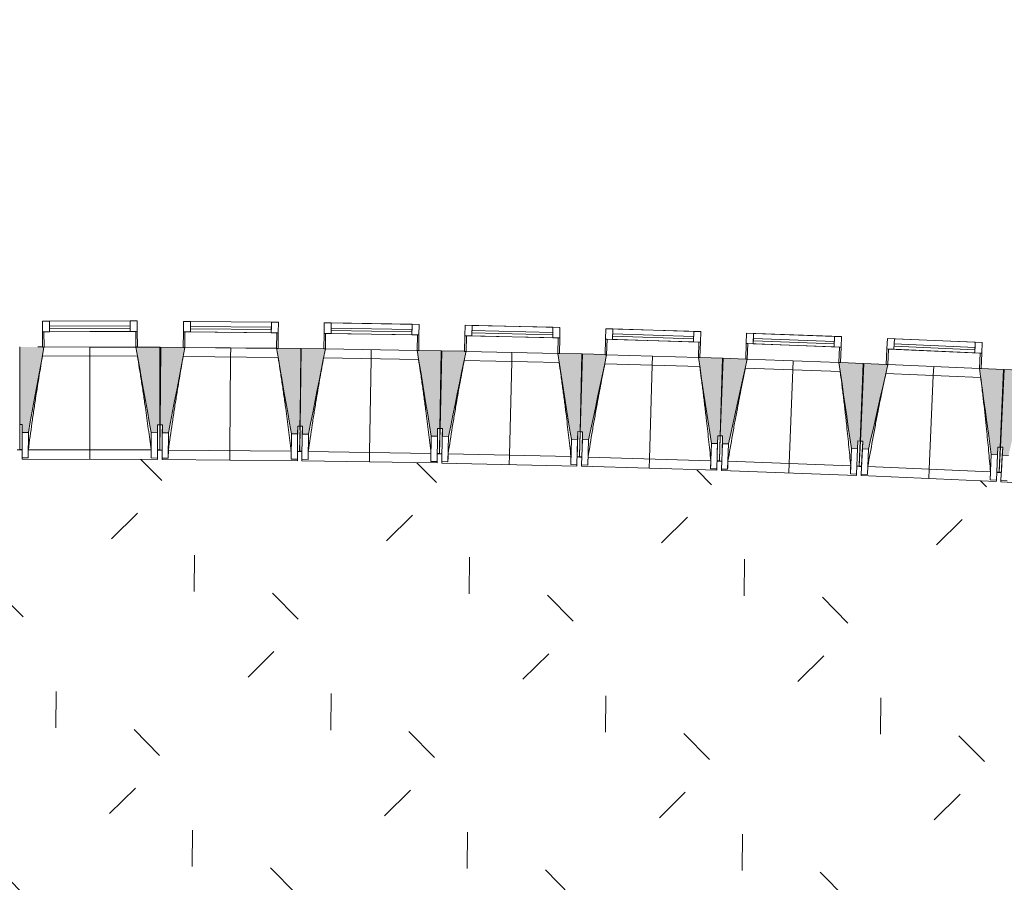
# Model space of a CAD drawing. Header units: centimetres. Extents: x -2721 to 2869, y -4046 to 286.
# Tile 3 of 29: x -2139 to -1506, y -2397 to -1842. Entities that reach past the tile are written whole.
import ezdxf

# ---------------------------------------------------------------- set-up
doc = ezdxf.new("R2010")
doc.units = ezdxf.units.CM
for name, color, linetype, lineweight in [('0-1', 7, 'Continuous', 5), ('MENUISERIES', 7, 'Continuous', 9), ('MENUISERIES-1', 7, 'Continuous', 13), ('MUR-1', 7, 'Continuous', 18), ('OSSATURE', 7, 'Continuous', 9), ('OSSATURE_C', 7, 'Continuous', 9), ('SOL-1', 7, 'Continuous', 18), ('Z', 7, 'Continuous', 9)]:
    doc.layers.add(name, color=color, linetype=linetype, lineweight=lineweight)
doc.layers.add('A-ANNO-NPLT', color=7, linetype='Continuous', lineweight=13, plot=False)
for name, color, linetype, lineweight, true_color in [('A-GLAZ-GLAS', 7, 'Continuous', 13, 0x5c63b1), ('AB1_MAC', 7, 'Continuous', 9, 0x666666), ('AB3_VEGETATION_pelouse_surface', 7, 'Continuous', 9, 0x007f3f), ('MENUISERIES-2', 7, 'Continuous', 13, 0x5c63b1), ('OSSATURE-1', 7, 'Continuous', 5, 0x787878), ('OSSATURE-2', 5, 'Continuous', 18, 0x0000ff)]:
    doc.layers.add(name, color=color, linetype=linetype, lineweight=lineweight, true_color=true_color)

# ---------------------------------------------------------------- blocks, each defined once
blk = doc.blocks.new('XXX_VIDE FENETRE - 590-V9-2021_015_1111_DCE_1_50_Etat actuel')
at = {"layer": 'A-ANNO-NPLT'}
for p, q in [((-30.51, 0), (-30.51, -10)), ((-29.51, 0), (-30.51, 0)), ((-29.51, -10), (-29.51, 0)), ((30.51, 0), (29.51, 0)), ((29.51, 0), (29.51, -10)), ((30.51, -10), (30.51, 0)), ((-30.51, -10), (-29.51, -10)), ((-26.01, -10), (-30.51, -10)), ((-30.51, -10), (-30.51, -16.75)), ((-26.01, -16.75), (-26.01, -10)), ((26.01, -10), (26.01, -16.75)), ((30.51, -10), (26.01, -10)), ((29.51, -10), (30.51, -10)), ((30.51, -16.75), (30.51, -10)), ((-30.51, -16.75), (-26.01, -16.75)), ((26.01, -16.75), (30.51, -16.75))]:
    blk.add_line(p, q, dxfattribs=at)
at = {"layer": 'A-GLAZ-GLAS'}
for p, q in [((26.01, -12), (-26.01, -12)), ((-26.01, -12), (-26.01, -13.5)), ((26.01, -13.5), (26.01, -12)), ((-26.01, -13.5), (26.01, -13.5))]:
    blk.add_line(p, q, dxfattribs=at)
at = {"layer": 'MENUISERIES-1'}
for p, q in [((-30.51, 0), (29.55, 0)), ((-30.51, -10), (-30.51, 0)), ((-29.51, 0), (-29.51, -10)), ((29.51, 0), (-29.51, 0)), ((29.51, -0.21), (29.51, 0)), ((29.51, -10), (29.51, -0.27)), ((30.51, -0.28), (30.51, -10)), ((30.51, -10), (-30.51, -10)), ((-30.51, -16.75), (-30.51, -10)), ((-30.51, -10), (30.51, -10)), ((-29.51, -10), (29.51, -10)), ((-26.01, -10), (-26.01, -16.75)), ((26.01, -10), (-26.01, -10)), ((26.01, -16.75), (26.01, -10)), ((30.51, -10), (30.51, -16.75)), ((30.51, -16.75), (-30.51, -16.75)), ((-26.01, -16.75), (26.01, -16.75))]:
    blk.add_line(p, q, dxfattribs=at)
at = {"layer": 'MENUISERIES-2'}
for p, q in [((-26.01, -13.5), (-26.01, -12)), ((-26.01, -12), (26.01, -12)), ((26.01, -12), (26.01, -13.5)), ((26.01, -13.5), (-26.01, -13.5))]:
    blk.add_line(p, q, dxfattribs=at)
blk = doc.blocks.new('XXX_VIDE FENETRE - 590-389517-2021_015_1111_DCE_1_50_Etat actuel')
at = {"layer": 'A-ANNO-NPLT'}
for p, q in [((-30.51, 0), (-30.51, -10)), ((-29.51, 0), (-30.51, 0)), ((-29.51, -10), (-29.51, 0)), ((30.51, 0), (29.51, 0)), ((29.51, 0), (29.51, -10)), ((30.51, -10), (30.51, 0)), ((-30.51, -10), (-29.51, -10)), ((-26.01, -10), (-30.51, -10)), ((-30.51, -10), (-30.51, -16.75)), ((-26.01, -16.75), (-26.01, -10)), ((26.01, -10), (26.01, -16.75)), ((30.51, -10), (26.01, -10)), ((29.51, -10), (30.51, -10)), ((30.51, -16.75), (30.51, -10)), ((-30.51, -16.75), (-26.01, -16.75)), ((26.01, -16.75), (30.51, -16.75))]:
    blk.add_line(p, q, dxfattribs=at)
at = {"layer": 'A-GLAZ-GLAS'}
for p, q in [((26.01, -12), (-26.01, -12)), ((-26.01, -12), (-26.01, -13.5)), ((26.01, -13.5), (26.01, -12)), ((-26.01, -13.5), (26.01, -13.5))]:
    blk.add_line(p, q, dxfattribs=at)
at = {"layer": 'MENUISERIES-1'}
for p, q in [((-29.51, 0), (29.51, 0)), ((29.51, 0), (-29.51, 0)), ((-30.51, -10), (-30.51, -0.07)), ((-29.51, -0.07), (-29.51, -10)), ((29.51, -10), (29.51, -0.07)), ((30.51, -0.07), (30.51, -10)), ((30.51, -10), (-30.51, -10)), ((-30.51, -16.75), (-30.51, -10)), ((-30.51, -10), (30.51, -10)), ((-29.51, -10), (29.51, -10)), ((-26.01, -10), (-26.01, -16.75)), ((26.01, -10), (-26.01, -10)), ((26.01, -16.75), (26.01, -10)), ((30.51, -10), (30.51, -16.75)), ((30.51, -16.75), (-30.51, -16.75)), ((-26.01, -16.75), (26.01, -16.75))]:
    blk.add_line(p, q, dxfattribs=at)
at = {"layer": 'MENUISERIES-2'}
for p, q in [((-26.01, -13.5), (-26.01, -12)), ((-26.01, -12), (26.01, -12)), ((26.01, -12), (26.01, -13.5)), ((26.01, -13.5), (-26.01, -13.5))]:
    blk.add_line(p, q, dxfattribs=at)
blk = doc.blocks.new('XXX_VIDE FENETRE - 590-V10-2021_015_1111_DCE_1_50_Etat actuel')
at = {"layer": 'A-ANNO-NPLT'}
for p, q in [((-30.51, 0), (-30.51, -10)), ((-29.51, 0), (-30.51, 0)), ((-29.51, -10), (-29.51, 0)), ((30.51, 0), (29.51, 0)), ((29.51, 0), (29.51, -10)), ((30.51, -10), (30.51, 0)), ((-30.51, -10), (-29.51, -10)), ((-26.01, -10), (-30.51, -10)), ((-30.51, -10), (-30.51, -16.75)), ((-26.01, -16.75), (-26.01, -10)), ((26.01, -10), (26.01, -16.75)), ((30.51, -10), (26.01, -10)), ((29.51, -10), (30.51, -10)), ((30.51, -16.75), (30.51, -10)), ((-30.51, -16.75), (-26.01, -16.75)), ((26.01, -16.75), (30.51, -16.75))]:
    blk.add_line(p, q, dxfattribs=at)
at = {"layer": 'A-GLAZ-GLAS'}
for p, q in [((26.01, -12), (-26.01, -12)), ((-26.01, -12), (-26.01, -13.5)), ((26.01, -13.5), (26.01, -12)), ((-26.01, -13.5), (26.01, -13.5))]:
    blk.add_line(p, q, dxfattribs=at)
at = {"layer": 'MENUISERIES-1'}
for p, q in [((-29.51, 0), (29.51, 0)), ((29.51, 0), (-29.51, 0)), ((-30.51, -10), (-30.51, -0.07)), ((-29.51, -0.07), (-29.51, -10)), ((29.51, -10), (29.51, -0.07)), ((30.51, -0.07), (30.51, -10)), ((30.51, -10), (-30.51, -10)), ((-30.51, -16.75), (-30.51, -10)), ((-30.51, -10), (30.51, -10)), ((-29.51, -10), (29.51, -10)), ((-26.01, -10), (-26.01, -16.75)), ((26.01, -10), (-26.01, -10)), ((26.01, -16.75), (26.01, -10)), ((30.51, -10), (30.51, -16.75)), ((30.51, -16.75), (-30.51, -16.75)), ((-26.01, -16.75), (26.01, -16.75))]:
    blk.add_line(p, q, dxfattribs=at)
at = {"layer": 'MENUISERIES-2'}
for p, q in [((-26.01, -13.38), (-26.01, -12)), ((-26.01, -12), (26.01, -12)), ((26.01, -12), (26.01, -13.5)), ((26.01, -13.5), (-26.01, -13.5))]:
    blk.add_line(p, q, dxfattribs=at)
blk = doc.blocks.new('B02_ARC_rvt-1-2021_015_1111_DCE_1_50_Etat actuel')
at = {"layer": 'MENUISERIES'}
for name, p, rotation in [('XXX_VIDE FENETRE - 590-V9-2021_015_1111_DCE_1_50_Etat actuel', (-2093.65, -2052.59), 180.2680427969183), ('XXX_VIDE FENETRE - 590-389517-2021_015_1111_DCE_1_50_Etat actuel', (-2003.13, -2053.11), 179.4735047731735), ('XXX_VIDE FENETRE - 590-389517-2021_015_1111_DCE_1_50_Etat actuel', (-1912.78, -2054.25), 179.0762357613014), ('XXX_VIDE FENETRE - 590-389517-2021_015_1111_DCE_1_50_Etat actuel', (-1822.34, -2056.02), 178.6789667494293), ('XXX_VIDE FENETRE - 590-389517-2021_015_1111_DCE_1_50_Etat actuel', (-1731.92, -2058.42), 178.2816977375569), ('XXX_VIDE FENETRE - 590-V10-2021_015_1111_DCE_1_50_Etat actuel', (-1641.52, -2061.45), 177.8844287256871), ('XXX_VIDE FENETRE - 590-389517-2021_015_1111_DCE_1_50_Etat actuel', (-1551.14, -2065.1), 177.4871597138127)]:
    blk.add_blockref(name, p, dxfattribs=dict(at, rotation=rotation))
blk = doc.blocks.new('20_MUR PREFA_01 - MODULE_01 B-3165811-2021_015_1111_DCE_1_50_Etat actuel')
at = {"layer": 'Z'}
for p, q in [((0, 72.21), (0, 66.14)), ((0, 66.14), (0, 5.85)), ((0, 0.07), (0, 5.85))]:
    blk.add_line(p, q, dxfattribs=at)
blk = doc.blocks.new('B02_DC_STR_rvt-1-2021_015_1111_DCE_1_50_Etat actuel')
at = {"layer": 'OSSATURE-1'}
for points in [[(-2133.27, -2107.44), (-2123.2, -2052.73), (-2124.16, -2052.73), (-2124.21, -2052.45), (-2138.65, -2052.5), (-2138.76, -2102.43), (-2137.26, -2102.43), (-2137.26, -2107.43)], [(-2050.27, -2107.63), (-2050.26, -2102.63), (-2048.76, -2102.63), (-2048.65, -2052.62), (-2064.15, -2052.59), (-2054.27, -2107.62)], [(-2043.14, -2107.68), (-2032.64, -2052.83), (-2048.13, -2052.66), (-2048.59, -2102.63), (-2047.09, -2102.65), (-2047.09, -2107.65), (-2043.56, -2107.68)], [(-1960.14, -2108.45), (-1960.09, -2103.45), (-1958.59, -2103.46), (-1958.13, -2053.45), (-1973.62, -2053.39), (-1964.14, -2108.41)], [(-1953.16, -2108.55), (-1942.29, -2053.77), (-1957.77, -2053.59), (-1958.58, -2103.46), (-1957.08, -2103.48), (-1957.08, -2108.48), (-1956.23, -2108.5)], [(-1870.17, -2109.89), (-1870.09, -2104.89), (-1868.59, -2104.91), (-1867.78, -2054.91), (-1883.27, -2054.74), (-1874.17, -2109.82)], [(-1863.1, -2110.04), (-1851.85, -2055.34), (-1867.33, -2054.92), (-1868.48, -2104.91), (-1866.98, -2104.95), (-1866.98, -2109.95)], [(-1780.12, -2111.95), (-1780.01, -2106.95), (-1778.51, -2106.99), (-1777.35, -2056.99), (-1792.83, -2056.73), (-1784.12, -2111.86), (-1781.56, -2111.92)], [(-1773.05, -2112.16), (-1761.42, -2057.54), (-1776.9, -2057.01), (-1778.4, -2106.99), (-1776.9, -2107.04), (-1777.05, -2112.04), (-1776.9, -2112.04)], [(-1690.09, -2114.65), (-1689.94, -2109.65), (-1688.44, -2109.69), (-1686.94, -2059.7), (-1702.42, -2059.34), (-1694.09, -2114.53)], [(-1683.02, -2114.9), (-1671.01, -2060.36), (-1686.49, -2059.72), (-1688.33, -2109.7), (-1686.83, -2109.75), (-1687.02, -2114.75), (-1686.83, -2114.76)], [(-1600.08, -2117.96), (-1599.89, -2112.96), (-1598.39, -2113.02), (-1596.55, -2063.04), (-1612.02, -2062.58), (-1604.08, -2117.81)], [(-1593.01, -2118.26), (-1580.63, -2063.81), (-1596.1, -2063.06), (-1598.29, -2113.03), (-1596.79, -2113.09), (-1597.01, -2118.09), (-1596.79, -2118.1)], [(-1510.09, -2121.9), (-1509.87, -2116.91), (-1508.38, -2116.97), (-1506.18, -2067.01), (-1521.65, -2066.44), (-1514.09, -2121.73)], [(-1503.03, -2122.25), (-1490.27, -2067.89), (-1505.73, -2067.03), (-1508.27, -2116.98), (-1506.77, -2117.05), (-1507.02, -2122.05), (-1506.77, -2122.06)]]:
    blk.add_hatch(color=256, dxfattribs=at).paths.add_polyline_path(points)
at = {"layer": 'MUR-1'}
for p, q in [((-2139.04, -2080.03), (-2138.71, -2080.03)), ((-2048.71, -2080.64), (-2048.39, -2080.64)), ((-1958.39, -2081.8), (-1958.23, -2081.8)), ((-1868.24, -2083.51), (-1867.99, -2083.52)), ((-1778.02, -2085.78), (-1777.76, -2085.79)), ((-1687.81, -2088.61), (-1687.55, -2088.62)), ((-1597.62, -2091.99), (-1597.37, -2092)), ((-1507.45, -2095.93), (-1507.2, -2095.94))]:
    blk.add_line(p, q, dxfattribs=at)
at = {"layer": 'OSSATURE'}
for p, q in [((-2093.65, -2052.59), (-2064.14, -2052.66)), ((-2032.64, -2052.83), (-1973.62, -2053.38)), ((-1942.28, -2053.77), (-1883.27, -2054.72)), ((-1851.85, -2055.34), (-1792.84, -2056.7)), ((-1761.42, -2057.54), (-1702.42, -2059.31)), ((-2063.14, -2058.44), (-2124.19, -2058.3)), ((-1972.66, -2059.17), (-2033.71, -2058.6)), ((-1882.35, -2060.52), (-1943.39, -2059.54)), ((-1791.96, -2062.5), (-1852.99, -2061.1)), ((-1701.58, -2065.12), (-1762.61, -2063.28)), ((-1671.01, -2060.36), (-1612.03, -2062.54)), ((-1580.63, -2063.81), (-1521.66, -2066.4)), ((-1611.23, -2068.35), (-1672.24, -2066.1)), ((-1520.9, -2072.22), (-1581.89, -2069.54)), ((-2138.8, -2118.51), (-2138.76, -2102.43)), ((-2137.31, -2123.72), (-2137.27, -2107.43)), ((-2137.29, -2112.92), (-2137.26, -2102.43)), ((-2133.31, -2123.73), (-2133.27, -2107.44)), ((-2054.27, -2107.62), (-2054.31, -2123.91)), ((-2050.27, -2107.63), (-2050.31, -2123.92)), ((-2050.26, -2102.63), (-2050.29, -2113.11)), ((-2048.76, -2102.63), (-2048.8, -2118.71)), ((-2048.74, -2118.71), (-2048.59, -2102.63)), ((-2047.29, -2123.93), (-2047.14, -2107.65)), ((-2047.19, -2113.13), (-2047.09, -2102.65)), ((-2043.29, -2123.97), (-2043.14, -2107.68)), ((-1960.09, -2103.45), (-1960.19, -2113.93)), ((-1958.84, -2119.54), (-1958.58, -2103.46)), ((-1958.59, -2103.46), (-1958.74, -2119.54)), ((-1957.25, -2113.97), (-1957.08, -2103.48)), ((-1870.09, -2104.89), (-1870.26, -2115.37)), ((-1868.85, -2120.99), (-1868.48, -2104.91)), ((-1868.59, -2104.91), (-1868.83, -2120.21)), ((-1867.22, -2115.43), (-1866.98, -2104.95)), ((-1780.01, -2106.95), (-1780.25, -2117.44)), ((-1778.88, -2123.06), (-1778.4, -2106.99)), ((-1778.51, -2106.99), (-1778.86, -2122.31)), ((-1777.21, -2117.52), (-1776.9, -2107.04)), ((-2137.3, -2118.51), (-2137.29, -2112.92)), ((-2050.29, -2113.11), (-2050.3, -2118.71)), ((-2047.24, -2118.72), (-2047.19, -2113.13)), ((-1964.14, -2108.41), (-1964.29, -2124.7)), ((-1960.14, -2108.45), (-1960.29, -2124.73)), ((-1960.19, -2113.93), (-1960.24, -2119.52)), ((-1957.42, -2124.77), (-1957.16, -2108.48)), ((-1957.34, -2119.56), (-1957.25, -2113.97)), ((-1953.42, -2124.83), (-1953.16, -2108.55)), ((-1874.17, -2109.82), (-1874.43, -2126.11)), ((-1870.17, -2109.89), (-1870.43, -2126.17)), ((-1867.47, -2126.23), (-1867.1, -2109.95)), ((-1863.47, -2126.32), (-1863.1, -2110.04)), ((-1784.12, -2111.86), (-1784.49, -2128.15)), ((-1780.12, -2111.95), (-1780.5, -2128.24)), ((-1777.54, -2128.32), (-1777.05, -2112.04)), ((-1773.54, -2128.44), (-1773.05, -2112.16)), ((-1694.09, -2114.53), (-1694.58, -2130.81)), ((-1689.94, -2109.65), (-1690.25, -2120.13)), ((-1688.93, -2125.76), (-1688.33, -2109.7)), ((-1688.44, -2109.69), (-1688.9, -2125.02)), ((-1687.22, -2120.23), (-1686.83, -2109.75)), ((-1599.89, -2112.96), (-1600.28, -2123.44)), ((-1598.99, -2129.09), (-1598.29, -2113.03)), ((-1598.39, -2113.02), (-1598.96, -2128.37)), ((-1597.25, -2123.57), (-1596.79, -2113.09)), ((-2138.8, -2118.72), (-2138.8, -2118.64)), ((-2138.8, -2118.72), (-2137.3, -2118.72)), ((-2133.27, -2118.57), (-2054.32, -2118.75)), ((-2050.3, -2118.92), (-2048.8, -2118.92)), ((-2048.8, -2118.85), (-2048.8, -2118.92)), ((-2048.74, -2118.92), (-2047.24, -2118.93)), ((-2043.21, -2118.81), (-1964.27, -2119.54)), ((-1960.24, -2119.73), (-1958.74, -2119.75)), ((-1958.84, -2119.75), (-1958.84, -2119.67)), ((-1958.84, -2119.75), (-1957.34, -2119.77)), ((-1953.31, -2119.68), (-1874.37, -2120.95)), ((-1870.26, -2115.37), (-1870.35, -2120.96)), ((-1867.35, -2121.02), (-1867.22, -2115.43)), ((-1780.25, -2117.44), (-1780.38, -2123.03)), ((-1777.38, -2123.11), (-1777.21, -2117.52)), ((-1690.09, -2114.65), (-1690.58, -2130.93)), ((-1690.25, -2120.13), (-1690.42, -2125.72)), ((-1687.62, -2131.03), (-1687.02, -2114.75)), ((-1687.43, -2125.82), (-1687.22, -2120.23)), ((-1683.62, -2131.17), (-1683.02, -2114.9)), ((-1604.08, -2117.81), (-1604.68, -2134.09)), ((-1600.08, -2117.96), (-1600.68, -2134.24)), ((-1597.72, -2134.36), (-1597.01, -2118.09)), ((-1593.73, -2134.54), (-1593.01, -2118.26)), ((-1509.87, -2116.91), (-1510.33, -2127.38)), ((-1509.08, -2133.04), (-1508.27, -2116.98)), ((-1508.38, -2116.97), (-1509.05, -2132.33)), ((-1507.3, -2127.53), (-1506.77, -2117.05)), ((-2137.31, -2124.63), (-2137.31, -2123.7)), ((-2133.31, -2123.73), (-2137.31, -2123.72)), ((-2137.31, -2124.63), (-2050.31, -2124.82)), ((-2133.31, -2123.71), (-2133.31, -2123.73)), ((-2054.31, -2123.91), (-2054.31, -2123.88)), ((-2050.31, -2123.92), (-2054.31, -2123.91)), ((-2050.31, -2123.89), (-2050.31, -2124.82)), ((-2047.29, -2124.84), (-2047.29, -2123.91)), ((-2043.29, -2123.97), (-2047.29, -2123.93)), ((-2047.29, -2124.84), (-1960.3, -2125.64)), ((-2043.28, -2123.95), (-2043.29, -2123.97)), ((-1964.29, -2124.7), (-1964.29, -2124.67)), ((-1960.29, -2124.73), (-1964.29, -2124.7)), ((-1960.29, -2124.71), (-1960.3, -2125.64)), ((-1957.43, -2125.67), (-1957.42, -2124.74)), ((-1957.43, -2125.67), (-1870.45, -2127.08)), ((-1953.42, -2124.83), (-1957.42, -2124.77)), ((-1953.42, -2124.81), (-1953.42, -2124.83)), ((-1874.43, -2126.11), (-1874.43, -2126.08)), ((-1870.43, -2126.17), (-1874.43, -2126.11)), ((-1870.43, -2126.15), (-1870.45, -2127.08)), ((-1870.35, -2121.17), (-1868.86, -2121.2)), ((-1868.86, -2121.2), (-1867.36, -2121.23)), ((-1867.49, -2127.14), (-1867.47, -2126.21)), ((-1867.49, -2127.14), (-1780.52, -2129.14)), ((-1863.47, -2126.32), (-1867.47, -2126.23)), ((-1863.47, -2126.3), (-1863.47, -2126.32)), ((-1863.33, -2121.17), (-1784.4, -2122.99)), ((-1780.38, -2123.24), (-1778.89, -2123.27)), ((-1778.89, -2123.28), (-1778.89, -2123.19)), ((-1778.89, -2123.28), (-1777.39, -2123.32)), ((-1773.36, -2123.28), (-1694.44, -2125.65)), ((-1690.43, -2125.93), (-1688.93, -2125.97)), ((-1688.93, -2125.98), (-1687.44, -2126.03)), ((-1683.41, -2126.02), (-1604.51, -2128.94)), ((-1600.28, -2123.44), (-1600.49, -2129.03)), ((-1597.49, -2129.15), (-1597.25, -2123.57)), ((-1514.09, -2121.73), (-1514.8, -2138)), ((-1510.09, -2121.9), (-1510.81, -2138.17)), ((-1507.85, -2138.32), (-1507.02, -2122.05)), ((-1784.49, -2128.15), (-1784.5, -2128.12)), ((-1780.5, -2128.24), (-1784.49, -2128.15)), ((-1780.5, -2128.21), (-1780.52, -2129.14)), ((-1777.57, -2129.22), (-1777.54, -2128.29)), ((-1777.57, -2129.22), (-1690.6, -2131.83)), ((-1773.54, -2128.44), (-1777.54, -2128.32)), ((-1773.54, -2128.41), (-1773.54, -2128.44)), ((-1694.58, -2130.81), (-1694.58, -2130.78)), ((-1690.58, -2130.93), (-1694.58, -2130.81)), ((-1690.58, -2130.9), (-1690.6, -2131.83)), ((-1687.65, -2131.93), (-1687.62, -2131)), ((-1687.65, -2131.93), (-1600.71, -2135.14)), ((-1683.62, -2131.17), (-1687.62, -2131.03)), ((-1683.62, -2131.15), (-1683.62, -2131.17)), ((-1600.5, -2129.24), (-1599, -2129.3)), ((-1599, -2129.3), (-1599, -2129.21)), ((-1599, -2129.3), (-1597.5, -2129.36)), ((-1593.48, -2129.38), (-1514.6, -2132.85)), ((-1510.59, -2133.18), (-1509.1, -2133.24)), ((-1510.33, -2127.38), (-1510.58, -2132.97)), ((-1509.1, -2133.25), (-1507.6, -2133.32)), ((-1507.59, -2133.11), (-1507.3, -2127.53)), ((-1604.68, -2134.09), (-1604.68, -2134.07)), ((-1600.68, -2134.24), (-1604.68, -2134.09)), ((-1600.68, -2134.21), (-1600.71, -2135.14)), ((-1597.76, -2135.26), (-1597.72, -2134.33)), ((-1597.76, -2135.26), (-1510.85, -2139.08)), ((-1593.73, -2134.54), (-1597.72, -2134.36)), ((-1593.72, -2134.51), (-1593.73, -2134.54)), ((-1514.8, -2138), (-1514.81, -2137.97)), ((-1510.81, -2138.17), (-1514.8, -2138)), ((-1510.81, -2138.15), (-1510.85, -2139.08)), ((-1507.9, -2139.22), (-1507.85, -2138.29)), ((-1507.9, -2139.22), (-1421.01, -2143.64)), ((-1503.86, -2138.52), (-1507.85, -2138.32))]:
    blk.add_line(p, q, dxfattribs=at)
at = {"layer": 'OSSATURE', "flags": 128}
for points in [[(-2133.27, -2118.57), (-2133.28, -2119.6), (-2133.29, -2120.63), (-2133.29, -2121.65), (-2133.3, -2122.68), (-2133.31, -2123.71)], [(-2054.31, -2123.88), (-2054.32, -2122.86), (-2054.32, -2121.83), (-2054.32, -2120.8), (-2054.32, -2119.78), (-2054.32, -2118.75)], [(-2043.21, -2118.81), (-2043.23, -2119.84), (-2043.24, -2120.87), (-2043.26, -2121.89), (-2043.27, -2122.92), (-2043.28, -2123.95)], [(-1964.29, -2124.67), (-1964.29, -2123.65), (-1964.28, -2122.62), (-1964.28, -2121.59), (-1964.27, -2120.57), (-1964.27, -2119.54)], [(-1953.31, -2119.68), (-1953.33, -2120.7), (-1953.35, -2121.73), (-1953.37, -2122.76), (-1953.4, -2123.78), (-1953.42, -2124.81)], [(-1874.43, -2126.08), (-1874.42, -2125.06), (-1874.41, -2124.03), (-1874.4, -2123), (-1874.38, -2121.98), (-1874.37, -2120.95)], [(-1863.33, -2121.17), (-1863.36, -2122.19), (-1863.39, -2123.22), (-1863.41, -2124.25), (-1863.44, -2125.27), (-1863.47, -2126.3)], [(-1784.5, -2128.12), (-1784.48, -2127.09), (-1784.46, -2126.07), (-1784.44, -2125.04), (-1784.42, -2124.02), (-1784.4, -2122.99)], [(-1773.36, -2123.28), (-1773.4, -2124.31), (-1773.43, -2125.33), (-1773.47, -2126.36), (-1773.5, -2127.39), (-1773.54, -2128.41)], [(-1694.58, -2130.78), (-1694.55, -2129.76), (-1694.52, -2128.73), (-1694.5, -2127.7), (-1694.47, -2126.68), (-1694.44, -2125.65)], [(-1683.41, -2126.02), (-1683.45, -2127.05), (-1683.49, -2128.07), (-1683.54, -2129.1), (-1683.58, -2130.12), (-1683.62, -2131.15)], [(-1604.68, -2134.07), (-1604.65, -2133.04), (-1604.61, -2132.01), (-1604.58, -2130.99), (-1604.54, -2129.96), (-1604.51, -2128.94)], [(-1593.48, -2129.38), (-1593.53, -2130.41), (-1593.58, -2131.43), (-1593.62, -2132.46), (-1593.67, -2133.48), (-1593.72, -2134.51)], [(-1514.81, -2137.97), (-1514.76, -2136.95), (-1514.72, -2135.92), (-1514.68, -2134.9), (-1514.64, -2133.87), (-1514.6, -2132.85)]]:
    blk.add_lwpolyline(points, dxfattribs=at)
at = {"layer": 'OSSATURE'}
for points, knots in [([(-2124.18, -2058.3), (-2124.9, -2062.46), (-2125.98, -2068.9), (-2127.37, -2077.62), (-2128.52, -2085), (-2129.72, -2092.97), (-2131.36, -2104.34), (-2132.52, -2112.88), (-2133.27, -2118.57)], [0.0183454, 0.0183454, 0.0183454, 0.0183454, 0.2222222, 0.3333333, 0.4444444, 0.5833333, 0.7222222, 1, 1, 1, 1]), ([(-2054.32, -2118.75), (-2054.9, -2114.19), (-2055.8, -2107.36), (-2057.04, -2098.25), (-2058.09, -2090.85), (-2059.26, -2082.89), (-2060.56, -2074.36), (-2061.86, -2066.2), (-2062.73, -2060.9), (-2063.15, -2058.44)], [0, 0, 0, 0, 0.2222222, 0.3333333, 0.4444444, 0.5833333, 0.7222222, 0.8611111, 0.9816328, 0.9816328, 0.9816328, 0.9816328]), ([(-2033.7, -2058.6), (-2034.45, -2062.76), (-2035.57, -2069.19), (-2037.03, -2077.9), (-2038.23, -2085.28), (-2039.48, -2093.23), (-2041.2, -2104.6), (-2042.42, -2113.12), (-2043.21, -2118.81)], [0.0183454, 0.0183454, 0.0183454, 0.0183454, 0.2222222, 0.3333333, 0.4444444, 0.5833333, 0.7222222, 1, 1, 1, 1]), ([(-1964.27, -2119.54), (-1964.81, -2114.98), (-1965.66, -2108.14), (-1966.85, -2099.02), (-1967.84, -2091.61), (-1968.95, -2083.64), (-1970.2, -2075.1), (-1971.44, -2066.94), (-1972.28, -2061.63), (-1972.67, -2059.17)], [0, 0, 0, 0, 0.2222222, 0.3333333, 0.4444444, 0.5833333, 0.7222222, 0.8611111, 0.9816328, 0.9816328, 0.9816328, 0.9816328]), ([(-1943.38, -2059.53), (-1944.16, -2063.69), (-1945.33, -2070.11), (-1946.85, -2078.81), (-1948.1, -2086.18), (-1949.4, -2094.12), (-1951.2, -2105.48), (-1952.48, -2113.99), (-1953.31, -2119.68)], [0.0183454, 0.0183454, 0.0183454, 0.0183454, 0.2222222, 0.3333333, 0.4444444, 0.5833333, 0.7222222, 1, 1, 1, 1]), ([(-1874.37, -2120.95), (-1874.89, -2116.38), (-1875.69, -2109.54), (-1876.81, -2100.42), (-1877.75, -2093), (-1878.81, -2085.02), (-1879.99, -2076.48), (-1881.18, -2068.3), (-1881.98, -2062.99), (-1882.36, -2060.52)], [0, 0, 0, 0, 0.2222222, 0.3333333, 0.4444444, 0.5833333, 0.7222222, 0.8611111, 0.9816328, 0.9816328, 0.9816328, 0.9816328]), ([(-1852.98, -2061.1), (-1853.79, -2065.24), (-1855, -2071.66), (-1856.58, -2080.35), (-1857.88, -2087.71), (-1859.24, -2095.64), (-1861.12, -2106.98), (-1862.46, -2115.49), (-1863.33, -2121.17)], [0.0183454, 0.0183454, 0.0183454, 0.0183454, 0.2222222, 0.3333333, 0.4444444, 0.5833333, 0.7222222, 1, 1, 1, 1]), ([(-1784.4, -2122.99), (-1784.88, -2118.42), (-1785.64, -2111.57), (-1786.7, -2102.44), (-1787.59, -2095.01), (-1788.59, -2087.03), (-1789.71, -2078.48), (-1790.84, -2070.3), (-1791.61, -2064.97), (-1791.97, -2062.5)], [0, 0, 0, 0, 0.2222222, 0.3333333, 0.4444444, 0.5833333, 0.7222222, 0.8611111, 0.9816328, 0.9816328, 0.9816328, 0.9816328]), ([(-1762.59, -2063.28), (-1763.43, -2067.43), (-1764.69, -2073.83), (-1766.33, -2082.51), (-1767.68, -2089.86), (-1769.1, -2097.78), (-1771.05, -2109.11), (-1772.45, -2117.61), (-1773.36, -2123.28)], [0.0183454, 0.0183454, 0.0183454, 0.0183454, 0.2222222, 0.3333333, 0.4444444, 0.5833333, 0.7222222, 1, 1, 1, 1]), ([(-1694.44, -2125.65), (-1694.9, -2121.08), (-1695.6, -2114.22), (-1696.6, -2105.08), (-1697.44, -2097.66), (-1698.39, -2089.66), (-1699.45, -2081.1), (-1700.52, -2072.91), (-1701.25, -2067.59), (-1701.6, -2065.11)], [0, 0, 0, 0, 0.2222222, 0.3333333, 0.4444444, 0.5833333, 0.7222222, 0.8611111, 0.9816328, 0.9816328, 0.9816328, 0.9816328]), ([(-1672.23, -2066.1), (-1673.09, -2070.23), (-1674.39, -2076.63), (-1676.09, -2085.3), (-1677.5, -2092.64), (-1678.97, -2100.55), (-1681, -2111.87), (-1682.46, -2120.35), (-1683.41, -2126.02)], [0.0183454, 0.0183454, 0.0183454, 0.0183454, 0.2222222, 0.3333333, 0.4444444, 0.5833333, 0.7222222, 1, 1, 1, 1]), ([(-1604.51, -2128.94), (-1604.93, -2124.36), (-1605.59, -2117.5), (-1606.52, -2108.36), (-1607.31, -2100.92), (-1608.2, -2092.92), (-1609.21, -2084.35), (-1610.22, -2076.16), (-1610.91, -2070.83), (-1611.24, -2068.35)], [0, 0, 0, 0, 0.2222222, 0.3333333, 0.4444444, 0.5833333, 0.7222222, 0.8611111, 0.9816328, 0.9816328, 0.9816328, 0.9816328]), ([(-1581.88, -2069.54), (-1582.77, -2073.67), (-1584.12, -2080.05), (-1585.88, -2088.71), (-1587.33, -2096.04), (-1588.86, -2103.95), (-1590.97, -2115.25), (-1592.49, -2123.72), (-1593.48, -2129.38)], [0.0183454, 0.0183454, 0.0183454, 0.0183454, 0.2222222, 0.3333333, 0.4444444, 0.5833333, 0.7222222, 1, 1, 1, 1]), ([(-1514.6, -2132.85), (-1514.99, -2128.27), (-1515.6, -2121.4), (-1516.47, -2112.25), (-1517.21, -2104.81), (-1518.04, -2096.81), (-1518.99, -2088.23), (-1519.94, -2080.03), (-1520.6, -2074.69), (-1520.91, -2072.22)], [0, 0, 0, 0, 0.2222222, 0.3333333, 0.4444444, 0.5833333, 0.7222222, 0.8611111, 0.9816328, 0.9816328, 0.9816328, 0.9816328])]:
    blk.add_open_spline(points, degree=3, knots=knots, dxfattribs=at)
at = {"layer": 'OSSATURE_C'}
for p, q in [((-2138.65, -2052.5), (-2138.76, -2102.43)), ((-2124.16, -2052.45), (-2127.23, -2052.44)), ((-2048.65, -2052.62), (-2064.15, -2052.59)), ((-2048.76, -2102.63), (-2048.65, -2052.62)), ((-2048.13, -2052.62), (-2048.59, -2102.63)), ((-2033.64, -2052.76), (-2048.13, -2052.62)), ((-1958.13, -2053.45), (-1972.63, -2053.32)), ((-1958.59, -2103.46), (-1958.13, -2053.45)), ((-1957.77, -2053.46), (-1958.58, -2103.46)), ((-1943.28, -2053.69), (-1957.77, -2053.46)), ((-1867.78, -2054.91), (-1882.28, -2054.67)), ((-1868.59, -2104.91), (-1867.78, -2054.91)), ((-1867.33, -2054.92), (-1868.48, -2104.91)), ((-1852.84, -2055.25), (-1867.33, -2054.92)), ((-1777.35, -2056.99), (-1791.85, -2056.66)), ((-1778.51, -2106.99), (-1777.35, -2056.99)), ((-1776.9, -2057.01), (-1778.4, -2106.99)), ((-1762.42, -2057.44), (-1776.9, -2057.01)), ((-1686.94, -2059.7), (-1701.43, -2059.27)), ((-1688.44, -2109.69), (-1686.94, -2059.7)), ((-1686.49, -2059.72), (-1688.33, -2109.7)), ((-1672.01, -2060.26), (-1686.49, -2059.72)), ((-1596.55, -2063.04), (-1611.04, -2062.51)), ((-1598.39, -2113.02), (-1596.55, -2063.04)), ((-1596.1, -2063.06), (-1598.29, -2113.03)), ((-1581.62, -2063.7), (-1596.1, -2063.06)), ((-1506.18, -2067.01), (-1520.67, -2066.37)), ((-1508.38, -2116.97), (-1506.18, -2067.01)), ((-1505.73, -2067.03), (-1508.27, -2116.98)), ((-1491.26, -2067.77), (-1505.73, -2067.03)), ((-2138.76, -2102.43), (-2137.26, -2102.43)), ((-2137.26, -2102.43), (-2137.27, -2107.43)), ((-2137.27, -2107.43), (-2133.27, -2107.44)), ((-2054.27, -2107.62), (-2050.27, -2107.63)), ((-2050.27, -2107.63), (-2050.26, -2102.63)), ((-2050.26, -2102.63), (-2048.76, -2102.63)), ((-2048.59, -2102.63), (-2047.09, -2102.65)), ((-2047.09, -2102.65), (-2047.14, -2107.65)), ((-2047.14, -2107.65), (-2043.14, -2107.68)), ((-1960.14, -2108.45), (-1960.09, -2103.45)), ((-1960.09, -2103.45), (-1958.59, -2103.46)), ((-1958.58, -2103.46), (-1957.08, -2103.48)), ((-1957.08, -2103.48), (-1957.16, -2108.48)), ((-1870.17, -2109.89), (-1870.09, -2104.89)), ((-1870.09, -2104.89), (-1868.59, -2104.91)), ((-1868.48, -2104.91), (-1866.98, -2104.95)), ((-1866.98, -2104.95), (-1867.1, -2109.95)), ((-1780.12, -2111.95), (-1780.01, -2106.95)), ((-1780.01, -2106.95), (-1778.51, -2106.99)), ((-1778.4, -2106.99), (-1776.9, -2107.04)), ((-1776.9, -2107.04), (-1777.05, -2112.04)), ((-1964.14, -2108.41), (-1960.14, -2108.45)), ((-1957.16, -2108.48), (-1953.16, -2108.55)), ((-1874.17, -2109.82), (-1870.17, -2109.89)), ((-1867.1, -2109.95), (-1863.1, -2110.04)), ((-1784.12, -2111.86), (-1780.12, -2111.95)), ((-1777.05, -2112.04), (-1773.05, -2112.16)), ((-1694.09, -2114.53), (-1690.09, -2114.65)), ((-1690.09, -2114.65), (-1689.94, -2109.65)), ((-1689.94, -2109.65), (-1688.44, -2109.69)), ((-1688.33, -2109.7), (-1686.83, -2109.75)), ((-1686.83, -2109.75), (-1687.02, -2114.75)), ((-1600.08, -2117.96), (-1599.89, -2112.96)), ((-1599.89, -2112.96), (-1598.39, -2113.02)), ((-1598.29, -2113.03), (-1596.79, -2113.09)), ((-1596.79, -2113.09), (-1597.01, -2118.09)), ((-1687.02, -2114.75), (-1683.02, -2114.9)), ((-1604.08, -2117.81), (-1600.08, -2117.96)), ((-1597.01, -2118.09), (-1593.01, -2118.26)), ((-1510.09, -2121.9), (-1509.87, -2116.91)), ((-1509.87, -2116.91), (-1508.38, -2116.97)), ((-1508.27, -2116.98), (-1506.77, -2117.05)), ((-1506.77, -2117.05), (-1507.02, -2122.05)), ((-1514.09, -2121.73), (-1510.09, -2121.9)), ((-1507.02, -2122.05), (-1503.03, -2122.25))]:
    blk.add_line(p, q, dxfattribs=at)
at = {"layer": 'OSSATURE_C', "flags": 128}
for points in [[(-2133.27, -2107.44), (-2132.01, -2100.57), (-2130.74, -2093.69), (-2129.48, -2086.82), (-2128.21, -2079.95), (-2126.95, -2073.07), (-2125.68, -2066.2), (-2124.41, -2059.33), (-2123.2, -2052.73)], [(-2064.15, -2052.59), (-2062.91, -2059.47), (-2061.68, -2066.35), (-2060.45, -2073.22), (-2059.21, -2080.1), (-2057.98, -2086.98), (-2056.74, -2093.86), (-2055.51, -2100.74), (-2054.27, -2107.62)], [(-2043.14, -2107.68), (-2041.82, -2100.82), (-2040.51, -2093.95), (-2039.2, -2087.09), (-2037.88, -2080.22), (-2036.57, -2073.36), (-2035.26, -2066.5), (-2033.94, -2059.63), (-2032.63, -2052.77)], [(-1973.63, -2053.31), (-1972.45, -2060.2), (-1971.26, -2067.08), (-1970.07, -2073.97), (-1968.89, -2080.86), (-1967.7, -2087.75), (-1966.51, -2094.63), (-1965.33, -2101.52), (-1964.14, -2108.41)], [(-1953.16, -2108.55), (-1951.8, -2101.69), (-1950.44, -2094.84), (-1949.08, -2087.98), (-1947.71, -2081.13), (-1946.35, -2074.27), (-1944.99, -2067.42), (-1943.63, -2060.56), (-1942.27, -2053.71)], [(-1883.28, -2054.66), (-1882.14, -2061.55), (-1881, -2068.45), (-1879.86, -2075.34), (-1878.72, -2082.24), (-1877.58, -2089.13), (-1876.45, -2096.03), (-1875.31, -2102.93), (-1874.17, -2109.82)], [(-1863.1, -2110.04), (-1861.69, -2103.19), (-1860.28, -2096.35), (-1858.87, -2089.5), (-1857.47, -2082.66), (-1856.06, -2075.81), (-1854.65, -2068.97), (-1853.24, -2062.12), (-1851.83, -2055.27)], [(-1792.85, -2056.63), (-1791.76, -2063.54), (-1790.67, -2070.44), (-1789.57, -2077.34), (-1788.48, -2084.25), (-1787.39, -2091.15), (-1786.3, -2098.05), (-1785.21, -2104.96), (-1784.12, -2111.86)], [(-1773.05, -2112.16), (-1771.6, -2105.32), (-1770.14, -2098.48), (-1768.68, -2091.65), (-1767.23, -2084.81), (-1765.77, -2077.98), (-1764.32, -2071.14), (-1762.86, -2064.31), (-1761.41, -2057.47)], [(-1702.43, -2059.24), (-1701.39, -2066.15), (-1700.35, -2073.06), (-1699.3, -2079.97), (-1698.26, -2086.88), (-1697.22, -2093.79), (-1696.17, -2100.7), (-1695.13, -2107.61), (-1694.09, -2114.53)], [(-1683.02, -2114.9), (-1681.52, -2108.07), (-1680.02, -2101.25), (-1678.51, -2094.42), (-1677.01, -2087.59), (-1675.51, -2080.77), (-1674, -2073.94), (-1672.5, -2067.12), (-1671, -2060.29)], [(-1612.04, -2062.47), (-1611.04, -2069.39), (-1610.05, -2076.31), (-1609.05, -2083.22), (-1608.06, -2090.14), (-1607.06, -2097.06), (-1606.07, -2103.98), (-1605.07, -2110.9), (-1604.08, -2117.81)], [(-1593.01, -2118.26), (-1591.46, -2111.45), (-1589.91, -2104.63), (-1588.36, -2097.82), (-1586.81, -2091), (-1585.26, -2084.19), (-1583.71, -2077.37), (-1582.16, -2070.56), (-1580.61, -2063.74)], [(-1521.67, -2066.33), (-1520.72, -2073.25), (-1519.77, -2080.18), (-1518.83, -2087.1), (-1517.88, -2094.03), (-1516.93, -2100.95), (-1515.98, -2107.88), (-1515.04, -2114.8), (-1514.09, -2121.73)]]:
    blk.add_lwpolyline(points, dxfattribs=at)
at = {"layer": 'SOL-1'}
for p, q in [((-2138.8, -2118.51), (-2138.65, -2052.5)), ((-2127.23, -2052.44), (-2124.16, -2052.45)), ((-2064.15, -2052.59), (-2048.65, -2052.62)), ((-2048.65, -2052.62), (-2048.8, -2118.71)), ((-1958.62, -2106.02), (-1957.77, -2053.46)), ((-1957.77, -2053.46), (-1943.28, -2053.69)), ((-1882.28, -2054.67), (-1867.78, -2054.91)), ((-1867.78, -2054.91), (-1868.83, -2120.21)), ((-1778.86, -2122.31), (-1776.9, -2057.01)), ((-1776.9, -2057.01), (-1762.42, -2057.44)), ((-1701.43, -2059.27), (-1686.94, -2059.7)), ((-1686.94, -2059.7), (-1688.9, -2125.02)), ((-1598.96, -2128.37), (-1596.1, -2063.06)), ((-1596.1, -2063.06), (-1581.62, -2063.7)), ((-1520.67, -2066.37), (-1506.18, -2067.01)), ((-1506.18, -2067.01), (-1509.05, -2132.33)), ((-2140.36, -2118.64), (-2137.3, -2118.64)), ((-2137.3, -2118.51), (-2138.8, -2118.51)), ((-2138.8, -2118.64), (-2137.3, -2118.64)), ((-2137.3, -2118.64), (-2137.3, -2118.51)), ((-2048.8, -2118.71), (-2050.3, -2118.71)), ((-2050.3, -2118.71), (-2050.3, -2118.84)), ((-2047.24, -2118.86), (-2050.3, -2118.84)), ((-2050.3, -2118.84), (-2047.24, -2118.86)), ((-1957.34, -2119.69), (-1960.24, -2119.65)), ((-1960.24, -2119.65), (-1957.34, -2119.69)), ((-1957.34, -2119.56), (-1958.84, -2119.54)), ((-1957.34, -2119.69), (-1957.34, -2119.56)), ((-1868.85, -2120.99), (-1870.35, -2120.96)), ((-1870.35, -2120.96), (-1870.35, -2121.09)), ((-1867.36, -2121.15), (-1870.35, -2121.09)), ((-1870.35, -2121.09), (-1867.36, -2121.15)), ((-1780.38, -2123.16), (-1777.39, -2123.23)), ((-1777.38, -2123.11), (-1778.88, -2123.06)), ((-1777.39, -2123.23), (-1777.38, -2123.11)), ((-1688.93, -2125.76), (-1690.42, -2125.72)), ((-1690.42, -2125.72), (-1690.42, -2125.84)), ((-1687.43, -2125.94), (-1690.42, -2125.84)), ((-1690.42, -2125.84), (-1687.43, -2125.94)), ((-1597.5, -2129.27), (-1600.49, -2129.15)), ((-1600.49, -2129.15), (-1597.5, -2129.27)), ((-1597.49, -2129.15), (-1598.99, -2129.09)), ((-1509.08, -2133.03), (-1510.58, -2132.97)), ((-1507.59, -2133.22), (-1510.58, -2133.08)), ((-1510.58, -2133.08), (-1507.59, -2133.22))]:
    blk.add_line(p, q, dxfattribs=at)
at = {"layer": 'OSSATURE-2'}
for p, rotation in [((-2093.65, -2052.52), 179.8707737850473), ((-2003.13, -2053.04), 179.4735047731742), ((-1912.78, -2054.18), 179.0762357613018), ((-1822.34, -2055.95), 178.6789667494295), ((-1731.92, -2058.35), 178.2816977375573), ((-1641.52, -2061.38), 177.8844287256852), ((-1551.14, -2065.04), 177.4871597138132)]:
    blk.add_blockref('20_MUR PREFA_01 - MODULE_01 B-3165811-2021_015_1111_DCE_1_50_Etat actuel', p, dxfattribs=dict(at, rotation=rotation))
blk = doc.blocks.new('site treso_dwg-409476-2021_015_1111_DCE_1_50_Etat actuel')
at = {"layer": 'AB3_VEGETATION_pelouse_surface'}
h = blk.add_hatch(dxfattribs=at)
h.set_pattern_fill('FP_2', color=256, style=0, pattern_type=2)
h.set_pattern_definition([(89.567, (-40335746.12, -17086458.89), (-87.71750986, 89.0534421), [23.437, -153.339]), (44.567, (-40335746.12, -17086458.89), (-87.71785487, 89.05379237), [23.438, -101.563]), (134.567, (-40335746.12, -17086458.89), (-89.05379237, -87.71785487), [23.437, -101.562])])
h.paths.add_polyline_path([(12967.15, 3826.82), (12967.15, 4231), (12948.98, 4219.21), (12785.26, 4100.96), (12696.87, 4030.84), (12600.74, 3932.68), (12250.03, 4046.31), (12288.5, 4164.47), (12294.4, 4187), (12299.48, 4209.73), (12303.74, 4232.63), (12307.16, 4255.68), (12310.01, 4281.68), (12311.8, 4307.78), (12312.53, 4333.93), (12312.19, 4360.08), (12310.8, 4386.21), (12308.34, 4412.25), (12304.1, 4427.87), (12298.67, 4443.11), (12292.09, 4457.9), (12284.39, 4472.13), (12275.61, 4485.74), (12265.82, 4498.62), (12255.07, 4510.72), (12243.42, 4521.95), (12230.94, 4532.26), (12217.7, 4541.57), (12203.79, 4549.85), (12189.28, 4557.02), (12174.27, 4563.07), (12158.83, 4567.94), (12143.07, 4571.61), (12126, 4574.13), (12110.23, 4575.26), (12109.39, 4575.26), (12098.3, 4542.26), (12092.99, 4544.04), (12092.03, 4541.2), (12097.35, 4539.42), (12069.65, 4456.94), (12064.18, 4458.78), (12063.22, 4455.94), (12068.69, 4454.1), (12040.99, 4371.63), (12035.37, 4373.5), (12034.41, 4370.67), (12040.03, 4368.78), (11987.93, 4213.67), (11831.48, 4265.19), (11833.33, 4270.8), (11830.47, 4271.73), (11828.67, 4266.1), (11745.84, 4292.72), (11747.65, 4298.34), (11744.76, 4299.15), (11743.02, 4293.62), (11660, 4319.64), (11661.77, 4325.27), (11658.9, 4326.16), (11657.12, 4320.53), (11573.98, 4345.94), (11575.7, 4351.59), (11572.8, 4352.36), (11571.14, 4346.79), (11487.76, 4371.62), (11489.45, 4377.28), (11486.57, 4378.13), (11484.92, 4372.46), (11401.37, 4396.68), (11403.01, 4402.35), (11400.1, 4403.09), (11398.52, 4397.5), (11314.79, 4421.12), (11316.4, 4426.81), (11313.51, 4427.61), (11311.94, 4421.92), (11300.45, 4425.07), (11243.46, 4204.35), (10740.93, 4334.52), (10742.25, 4340.68), (10731.41, 4343.49), (10776.59, 4558.16), (10700.71, 4575.49), (10702.03, 4581.25), (10699.08, 4581.84), (10697.82, 4576.13), (10612.88, 4594.91), (10614.14, 4600.66), (10611.21, 4601.29), (10609.98, 4595.51), (10524.89, 4613.66), (10526.13, 4619.44), (10523.18, 4620), (10522, 4614.26), (10436.78, 4631.8), (10437.97, 4637.59), (10435.02, 4638.1), (10433.88, 4632.38), (10348.55, 4649.31), (10349.69, 4655.1), (10346.74, 4655.62), (10345.64, 4649.86), (10260.18, 4666.18), (10261.29, 4671.98), (10258.33, 4672.47), (10257.28, 4666.71), (10171.7, 4682.41), (10172.77, 4688.22), (10169.81, 4688.71), (10168.79, 4682.92), (10083.11, 4698.01), (10084.13, 4703.83), (10081.17, 4704.29), (10080.19, 4698.5), (9994.4, 4712.97), (9995.39, 4718.79), (9992.42, 4719.27), (9991.48, 4713.44), (9905.59, 4727.3), (9906.53, 4733.12), (9903.57, 4733.58), (9902.67, 4727.75), (9816.68, 4740.98), (9817.58, 4746.82), (9814.61, 4747.25), (9813.76, 4741.41), (9727.68, 4754.03), (9728.53, 4759.87), (9725.56, 4760.28), (9724.75, 4754.44), (9638.58, 4766.43), (9639.39, 4772.28), (9636.42, 4772.67), (9635.65, 4766.82), (9549.39, 4778.2), (9550.17, 4784.05), (9547.18, 4784.35), (9546.46, 4778.57), (9460.13, 4789.32), (9460.86, 4795.18), (9457.88, 4795.53), (9457.19, 4789.67), (9370.78, 4799.81), (9371.47, 4805.67), (9368.49, 4806), (9367.84, 4800.13), (9281.37, 4809.65), (9282.01, 4815.52), (9279.03, 4815.83), (9278.42, 4809.95), (9191.88, 4818.85), (9192.48, 4824.72), (9189.5, 4825.01), (9188.94, 4819.13), (9102.33, 4827.4), (9102.89, 4833.28), (9101.4, 4833.48), (9101.4, 4833.41), (9099.9, 4833.55), (9099.38, 4827.66), (9012.72, 4835.32), (9013.24, 4841.2), (9011.76, 4841.44), (9011.74, 4841.32), (9010.25, 4841.44), (9009.77, 4835.56), (8923.06, 4842.58), (8923.53, 4848.47), (8920.54, 4848.6), (8920.11, 4842.8), (8833.34, 4849.21), (8833.78, 4855.1), (8830.78, 4855.3), (8830.39, 4849.4), (8667.5, 4860.25), (8677.8, 5025.96), (8683.72, 5025.59), (8683.81, 5028.59), (8677.99, 5028.95), (8683.38, 5115.78), (8689.3, 5115.41), (8689.39, 5118.41), (8683.57, 5118.78), (8688.96, 5205.61), (8694.88, 5205.24), (8694.97, 5208.24), (8689.15, 5208.6), (8694.55, 5295.44), (8700.46, 5295.07), (8700.56, 5298.07), (8694.73, 5298.43), (8700.13, 5385.26), (8706.04, 5384.89), (8706.14, 5387.89), (8700.31, 5388.26), (8705.71, 5475.09), (8711.63, 5474.72), (8711.72, 5477.72), (8705.9, 5478.08), (8711.29, 5564.92), (8717.21, 5564.55), (8717.3, 5567.02), (8711.48, 5567.45), (8713.2, 5590.39), (8790.31, 5584.62), (8791.45, 5604.69), (9031.45, 5631.57), (9038, 5710.47), (9037.76, 5710.47), (9037.75, 5710.35), (9036.25, 5710.47), (9035.79, 5704.58), (8949.06, 5711.41), (8949.52, 5717.3), (8946.93, 5717.43), (8946.51, 5711.6), (8859.74, 5717.94), (8860.16, 5723.71), (8858.66, 5723.82), (8858.56, 5723.95), (8858.55, 5723.93), (8858.54, 5723.83), (8857.04, 5723.83), (8856.67, 5718.04), (8769.85, 5723.66), (8770.23, 5729.55), (8767.19, 5729.65), (8766.85, 5723.84), (8679.99, 5728.86), (8680.34, 5734.76), (8677.39, 5734.87), (8677.1, 5729.02), (8590.21, 5733.44), (8590.51, 5739.33), (8587.52, 5739.41), (8587.26, 5733.58), (8500.34, 5737.39), (8500.6, 5743.29), (8497.61, 5743.36), (8497.39, 5737.51), (8410.45, 5740.72), (8410.67, 5746.63), (8407.68, 5746.68), (8407.5, 5740.83), (8320.54, 5743.43), (8320.72, 5749.34), (8317.72, 5749.38), (8317.59, 5743.51), (8230.61, 5745.52), (8230.63, 5751.43), (8227.76, 5751.46), (8227.66, 5745.58), (8140.67, 5746.98), (8140.67, 5752.89), (8137.86, 5752.91), (8137.81, 5747.02), (8050.81, 5747.82), (8050.82, 5753.72), (8047.81, 5753.74), (8047.8, 5747.83), (7960.79, 5748.03), (7960.79, 5753.93), (7957.75, 5753.85), (7957.72, 5747.94), (7870.78, 5747.54), (7870.7, 5753.44), (7869.25, 5753.44), (7869.19, 5753.45), (7867.69, 5753.44), (7867.75, 5747.53), (7703.14, 5745.62), (7700.57, 5912.94), (7706.5, 5913.03), (7706.45, 5916.03), (7700.52, 5915.94), (7699.19, 6002.93), (7705.12, 6003.02), (7705.07, 6006.02), (7699.14, 6005.92), (7697.81, 6092.91), (7703.74, 6093.01), (7703.69, 6096.01), (7697.76, 6095.91), (7696.43, 6182.9), (7702.36, 6182.99), (7702.31, 6185.99), (7696.38, 6185.9), (7695.05, 6272.89), (7700.98, 6272.98), (7700.93, 6275.98), (7695, 6275.89), (7693.67, 6362.88), (7699.6, 6362.97), (7699.55, 6365.97), (7693.62, 6365.88), (7691.68, 6492.83), (7676.69, 6493.34), (7658.12, 6494.97), (7639.66, 6497.6), (7601.91, 6398.97), (7570.84, 6315.01), (7538.09, 6223.1), (7506.45, 6130.81), (7475.93, 6038.14), (7446.52, 5945.11), (7418.25, 5851.73), (7391.1, 5758.01), (7377.7, 5709.57), (7377.7, 4618.13), (8967.85, 4096.82), (9816, 3826.82), (12731.24, 3826.82)])

msp = doc.modelspace()

# ---------------------------------------------------------------- block references
at = {"layer": '0-1'}
for name in ['B02_DC_STR_rvt-1-2021_015_1111_DCE_1_50_Etat actuel', 'B02_ARC_rvt-1-2021_015_1111_DCE_1_50_Etat actuel']:
    msp.add_blockref(name, (0, 0), dxfattribs=at)
at = {"layer": 'AB1_MAC'}
msp.add_blockref('site treso_dwg-409476-2021_015_1111_DCE_1_50_Etat actuel', (-10098.11, -7872.66), dxfattribs=at)

doc.saveas('drawing.dxf')
